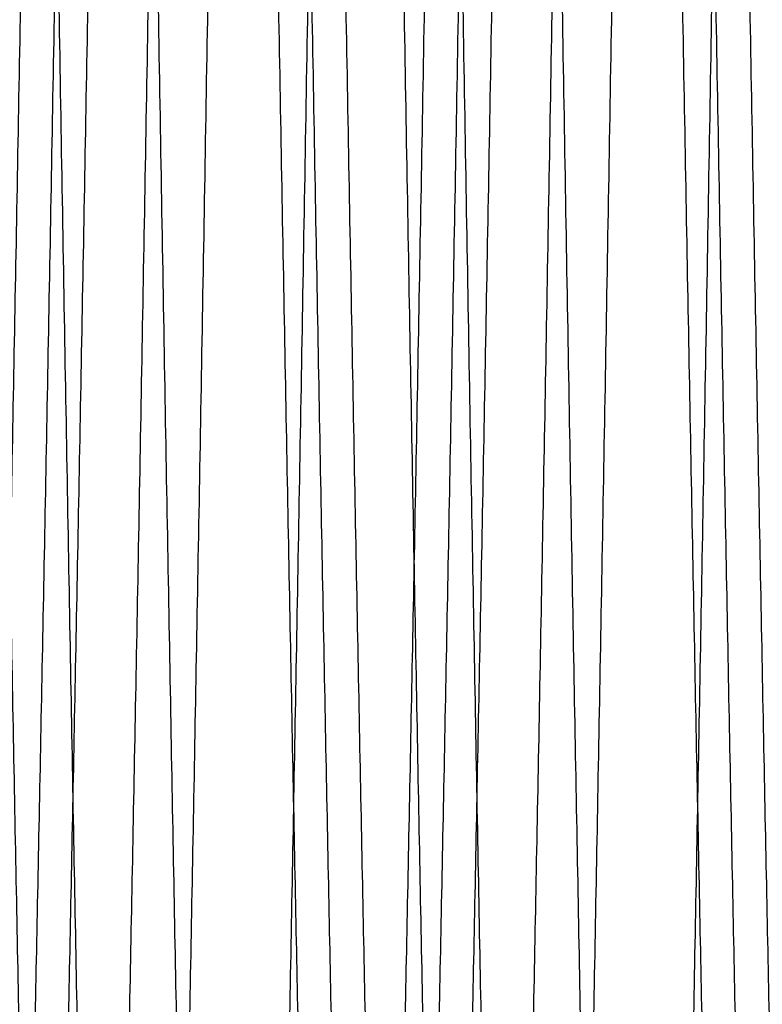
# Model space of a CAD drawing. Header units: millimetres. Extents: x -66 to 114, y 79 to 395.
# Tile 161 of 168: x 100.62 to 103.38, y 134.93 to 138.59. Entities that reach past the tile are written whole.
import ezdxf

# ---------------------------------------------------------------- set-up
doc = ezdxf.new("R2010")
doc.units = ezdxf.units.MM
doc.layers.add('Layer 01', color=7, linetype='Continuous', true_color=0x000000)

msp = doc.modelspace()

# ---------------------------------------------------------------- linework, layer by layer
at = {"layer": 'Layer 01'}
for points, weights, knots in [([(111.6949917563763, 144.973321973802, -34.02489890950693), (111.6949911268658, 144.9732789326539, -34.02489890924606), (111.6949904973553, 144.9732358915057, -34.02489890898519), (111.6012404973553, 138.5633228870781, -34.0248600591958), (111.5074904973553, 134.0308574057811, -29.49233963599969), (111.4137404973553, 129.4983919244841, -24.95981921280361), (111.3199904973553, 129.4984307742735, -18.54990620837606), (111.2262404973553, 129.4984696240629, -12.1399932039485), (111.1324904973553, 134.030990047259, -7.607527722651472), (111.0387404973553, 138.563510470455, -3.075062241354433), (110.9449904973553, 144.9734234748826, -3.075101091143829), (110.8512404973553, 151.3833364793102, -3.075139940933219), (110.7574904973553, 155.9158019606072, -7.60766036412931), (110.6637404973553, 160.4482674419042, -12.14018078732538), (110.5699904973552, 160.4482285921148, -18.55009379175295), (110.4762404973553, 160.4481897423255, -24.96000679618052), (110.3824904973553, 155.9156693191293, -29.49247227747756), (110.2887404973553, 151.3831488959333, -34.02493775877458), (110.1949904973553, 144.9732358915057, -34.02489890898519), (110.1012404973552, 138.5633228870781, -34.0248600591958), (110.0074904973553, 134.0308574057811, -29.49233963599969), (109.9137404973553, 129.4983919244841, -24.95981921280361), (109.8199904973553, 129.4984307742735, -18.54990620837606), (109.7262404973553, 129.4984696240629, -12.1399932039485), (109.6324904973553, 134.030990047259, -7.60752772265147), (109.5387404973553, 138.563510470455, -3.075062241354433), (109.4449904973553, 144.9734234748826, -3.075101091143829), (109.3512404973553, 151.3833364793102, -3.075139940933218), (109.2574904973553, 155.9158019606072, -7.607660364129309), (109.1637404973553, 160.4482674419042, -12.14018078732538), (109.0699904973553, 160.4482285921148, -18.55009379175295), (108.9762404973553, 160.4481897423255, -24.96000679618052), (108.8824904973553, 155.9156693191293, -29.49247227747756), (108.7887404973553, 151.3831488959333, -34.02493775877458), (108.6949904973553, 144.9732358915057, -34.02489890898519), (108.6012404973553, 138.5633228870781, -34.0248600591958), (108.5074904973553, 134.0308574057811, -29.49233963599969), (108.4137404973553, 129.4983919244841, -24.95981921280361), (108.3199904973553, 129.4984307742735, -18.54990620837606), (108.2262404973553, 129.4984696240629, -12.1399932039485), (108.1324904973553, 134.030990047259, -7.60752772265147), (108.0387404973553, 138.563510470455, -3.075062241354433), (107.9449904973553, 144.9734234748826, -3.075101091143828), (107.8512404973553, 151.3833364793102, -3.075139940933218), (107.7574904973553, 155.9158019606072, -7.607660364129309), (107.6637404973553, 160.4482674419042, -12.14018078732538), (107.5699904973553, 160.4482285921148, -18.55009379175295), (107.4762404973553, 160.4481897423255, -24.96000679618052), (107.3824904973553, 155.9156693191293, -29.49247227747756), (107.2887404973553, 151.3831488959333, -34.02493775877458), (107.1949904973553, 144.9732358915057, -34.02489890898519), (107.1012404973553, 138.5633228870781, -34.0248600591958), (107.0074904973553, 134.0308574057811, -29.49233963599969), (106.9137404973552, 129.4983919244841, -24.95981921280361), (106.8199904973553, 129.4984307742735, -18.54990620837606), (106.7262404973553, 129.4984696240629, -12.1399932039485), (106.6324904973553, 134.030990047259, -7.60752772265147), (106.5387404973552, 138.563510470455, -3.075062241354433), (106.4449904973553, 144.9734234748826, -3.075101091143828), (106.3512404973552, 151.3833364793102, -3.075139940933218), (106.2574904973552, 155.9158019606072, -7.607660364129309), (106.1637404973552, 160.4482674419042, -12.14018078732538), (106.0699904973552, 160.4482285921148, -18.55009379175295), (105.9762404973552, 160.4481897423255, -24.96000679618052), (105.8824904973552, 155.9156693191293, -29.49247227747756), (105.7887404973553, 151.3831488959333, -34.02493775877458), (105.6949904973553, 144.9732358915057, -34.02489890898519), (105.6012404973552, 138.5633228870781, -34.0248600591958), (105.5074904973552, 134.0308574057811, -29.49233963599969), (105.4137404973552, 129.4983919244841, -24.95981921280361), (105.3199904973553, 129.4984307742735, -18.54990620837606), (105.2262404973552, 129.4984696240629, -12.1399932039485), (105.1324904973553, 134.030990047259, -7.60752772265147), (105.0387404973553, 138.563510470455, -3.075062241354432), (104.9449904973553, 144.9734234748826, -3.075101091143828), (104.8512404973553, 151.3833364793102, -3.075139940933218), (104.7574904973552, 155.9158019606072, -7.607660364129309), (104.6637404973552, 160.4482674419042, -12.14018078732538), (104.5699904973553, 160.4482285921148, -18.55009379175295), (104.4762404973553, 160.4481897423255, -24.96000679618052), (104.3824904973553, 155.9156693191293, -29.49247227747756), (104.2887404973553, 151.3831488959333, -34.02493775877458), (104.1949904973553, 144.9732358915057, -34.02489890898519), (104.1012404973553, 138.5633228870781, -34.0248600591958), (104.0074904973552, 134.0308574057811, -29.49233963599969), (103.9137404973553, 129.4983919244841, -24.95981921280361), (103.8199904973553, 129.4984307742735, -18.54990620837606), (103.7262404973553, 129.4984696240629, -12.1399932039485), (103.6324904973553, 134.030990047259, -7.60752772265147), (103.5387404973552, 138.563510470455, -3.075062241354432), (103.4449904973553, 144.9734234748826, -3.075101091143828), (103.3512404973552, 151.3833364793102, -3.075139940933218), (103.2574904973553, 155.9158019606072, -7.607660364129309), (103.1637404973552, 160.4482674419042, -12.14018078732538), (103.0699904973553, 160.4482285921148, -18.55009379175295), (102.9762404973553, 160.4481897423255, -24.96000679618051), (102.8824904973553, 155.9156693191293, -29.49247227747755), (102.7887404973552, 151.3831488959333, -34.02493775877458), (102.6949904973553, 144.9732358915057, -34.02489890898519), (102.6012404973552, 138.5633228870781, -34.0248600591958), (102.5074904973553, 134.0308574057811, -29.49233963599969), (102.4137404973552, 129.4983919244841, -24.95981921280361), (102.3199904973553, 129.4984307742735, -18.54990620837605), (102.2262404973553, 129.4984696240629, -12.1399932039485), (102.1324904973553, 134.030990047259, -7.60752772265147), (102.0387404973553, 138.563510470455, -3.075062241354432), (101.9449904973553, 144.9734234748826, -3.075101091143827), (101.8512404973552, 151.3833364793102, -3.075139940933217), (101.7574904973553, 155.9158019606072, -7.607660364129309), (101.6637404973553, 160.4482674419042, -12.14018078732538), (101.5699904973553, 160.4482285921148, -18.55009379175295), (101.4762404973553, 160.4481897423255, -24.96000679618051), (101.3824904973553, 155.9156693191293, -29.49247227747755), (101.2887404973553, 151.3831488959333, -34.02493775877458), (101.1949904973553, 144.9732358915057, -34.02489890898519), (101.1012404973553, 138.5633228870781, -34.0248600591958), (101.0074904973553, 134.0308574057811, -29.49233963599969), (100.9137404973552, 129.4983919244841, -24.95981921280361), (100.8199904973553, 129.4984307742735, -18.54990620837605), (100.7262404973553, 129.4984696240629, -12.1399932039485), (100.6324904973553, 134.030990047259, -7.60752772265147), (100.5387404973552, 138.563510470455, -3.075062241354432), (100.4449904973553, 144.9734234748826, -3.075101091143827), (100.3512404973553, 151.3833364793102, -3.075139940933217), (100.2574904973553, 155.9158019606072, -7.607660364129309), (100.1637404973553, 160.4482674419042, -12.14018078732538), (100.0699904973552, 160.4482285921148, -18.55009379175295), (99.97624049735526, 160.4481897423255, -24.96000679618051), (99.88249049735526, 155.9156693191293, -29.49247227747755), (99.78874079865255, 151.3831634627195, -34.02492319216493), (99.69499101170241, 144.973271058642, -34.02489890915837)], [1, 1, 1, 0.923879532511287, 1, 0.923879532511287, 1, 0.923879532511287, 1, 0.923879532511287, 1, 0.923879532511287, 1, 0.923879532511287, 1, 0.923879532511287, 1, 0.923879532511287, 1, 0.923879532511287, 1, 0.923879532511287, 1, 0.923879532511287, 1, 0.923879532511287, 1, 0.923879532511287, 1, 0.923879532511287, 1, 0.923879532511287, 1, 0.923879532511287, 1, 0.923879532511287, 1, 0.923879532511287, 1, 0.923879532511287, 1, 0.923879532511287, 1, 0.923879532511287, 1, 0.923879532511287, 1, 0.923879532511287, 1, 0.923879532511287, 1, 0.923879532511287, 1, 0.923879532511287, 1, 0.923879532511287, 1, 0.923879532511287, 1, 0.923879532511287, 1, 0.923879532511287, 1, 0.923879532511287, 1, 0.923879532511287, 1, 0.923879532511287, 1, 0.923879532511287, 1, 0.923879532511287, 1, 0.923879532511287, 1, 0.923879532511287, 1, 0.923879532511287, 1, 0.923879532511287, 1, 0.923879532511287, 1, 0.923879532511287, 1, 0.923879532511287, 1, 0.923879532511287, 1, 0.923879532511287, 1, 0.923879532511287, 1, 0.923879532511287, 1, 0.923879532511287, 1, 0.923879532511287, 1, 0.923879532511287, 1, 0.923879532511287, 1, 0.923879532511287, 1, 0.923879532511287, 1, 0.923879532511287, 1, 0.923879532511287, 1, 0.923879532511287, 1, 0.923879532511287, 1, 0.923879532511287, 1, 0.923879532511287, 1, 0.923879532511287, 1, 0.923879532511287, 1, 0.923879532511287, 1, 0.923879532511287, 1, 0.923879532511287, 1, 0.9238797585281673, 0.9999995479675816], [8.401143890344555, 8.401143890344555, 8.401143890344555, 8.401239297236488, 8.401239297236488, 21.5281756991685, 21.5281756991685, 34.65511210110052, 34.65511210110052, 47.78204850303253, 47.78204850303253, 60.90898490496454, 60.90898490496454, 74.03592130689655, 74.03592130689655, 87.16285770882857, 87.16285770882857, 100.2897941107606, 100.2897941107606, 113.4167305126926, 113.4167305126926, 126.5436669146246, 126.5436669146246, 139.6706033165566, 139.6706033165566, 152.7975397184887, 152.7975397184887, 165.9244761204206, 165.9244761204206, 179.0514125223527, 179.0514125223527, 192.1783489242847, 192.1783489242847, 205.3052853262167, 205.3052853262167, 218.4322217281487, 218.4322217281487, 231.5591581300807, 231.5591581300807, 244.6860945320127, 244.6860945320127, 257.8130309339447, 257.8130309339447, 270.9399673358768, 270.9399673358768, 284.0669037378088, 284.0669037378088, 297.1938401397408, 297.1938401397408, 310.3207765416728, 310.3207765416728, 323.4477129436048, 323.4477129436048, 336.5746493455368, 336.5746493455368, 349.7015857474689, 349.7015857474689, 362.8285221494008, 362.8285221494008, 375.9554585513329, 375.9554585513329, 389.0823949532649, 389.0823949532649, 402.2093313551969, 402.2093313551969, 415.3362677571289, 415.3362677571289, 428.463204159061, 428.463204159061, 441.590140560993, 441.590140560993, 454.717076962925, 454.717076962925, 467.844013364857, 467.844013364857, 480.970949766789, 480.970949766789, 494.0978861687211, 494.0978861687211, 507.224822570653, 507.224822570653, 520.351758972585, 520.351758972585, 533.4786953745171, 533.4786953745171, 546.6056317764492, 546.6056317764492, 559.7325681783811, 559.7325681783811, 572.8595045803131, 572.8595045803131, 585.9864409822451, 585.9864409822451, 599.1133773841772, 599.1133773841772, 612.2403137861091, 612.2403137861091, 625.3672501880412, 625.3672501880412, 638.4941865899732, 638.4941865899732, 651.6211229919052, 651.6211229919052, 664.7480593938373, 664.7480593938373, 677.8749957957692, 677.8749957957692, 691.0019321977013, 691.0019321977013, 704.1288685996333, 704.1288685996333, 717.2558050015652, 717.2558050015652, 730.3827414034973, 730.3827414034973, 743.5096778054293, 743.5096778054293, 756.6366142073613, 756.6366142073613, 769.7635506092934, 769.7635506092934, 782.8904870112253, 782.8904870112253, 796.0174234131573, 796.0174234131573, 809.1443598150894, 809.1443598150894, 822.2712962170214, 822.2712962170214, 835.3982326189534, 835.3982326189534, 848.5251300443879, 848.5251300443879, 848.5251300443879]), ([(99.22499044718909, 144.9732382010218, -33.64384764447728), (99.3187404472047, 151.225314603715, -33.64388553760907), (99.41249044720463, 155.6462270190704, -29.22302671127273), (99.5062404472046, 160.067139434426, -24.80216788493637), (99.59999044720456, 160.0671773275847, -18.55009148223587), (99.69374044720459, 160.0672152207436, -12.29801507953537), (99.7874904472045, 155.6463563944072, -7.877102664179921), (99.88124044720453, 151.2254975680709, -3.456190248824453), (99.97499044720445, 144.9734211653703, -3.456152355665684), (100.0687404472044, 138.7213447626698, -3.456114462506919), (100.1624904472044, 134.3004323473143, -7.876973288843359), (100.2562404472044, 129.8795199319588, -12.29783211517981), (100.3499904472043, 129.8794820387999, -18.54990851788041), (100.4437404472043, 129.8794441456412, -24.80198492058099), (100.5374904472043, 134.3003029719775, -29.22289733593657), (100.6312404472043, 138.721161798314, -33.64380975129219), (100.7249904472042, 144.9732382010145, -33.64384764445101), (100.8187404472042, 151.2253146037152, -33.64388553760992), (100.9124904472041, 155.6462270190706, -29.22302671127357), (101.0062404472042, 160.0671394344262, -24.80216788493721), (101.0999904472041, 160.067177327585, -18.55009148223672), (101.1937404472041, 160.0672152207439, -12.29801507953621), (101.287490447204, 155.6463563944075, -7.877102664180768), (101.381240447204, 151.2254975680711, -3.456190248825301), (101.474990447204, 144.9734211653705, -3.456152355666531), (101.568740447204, 138.72134476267, -3.456114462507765), (101.6624904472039, 134.3004323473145, -7.876973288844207), (101.7562404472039, 129.879519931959, -12.29783211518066), (101.8499904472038, 129.8794820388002, -18.54990851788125), (101.9437404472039, 129.8794441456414, -24.80198492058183), (102.0374904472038, 134.3003029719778, -29.22289733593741), (102.1312404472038, 138.7211617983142, -33.64380975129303), (102.2249904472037, 144.9732382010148, -33.64384764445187), (102.3187404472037, 151.2253146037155, -33.64388553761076), (102.4124904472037, 155.6462270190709, -29.22302671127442), (102.5062404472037, 160.0671394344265, -24.80216788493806), (102.5999904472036, 160.0671773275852, -18.55009148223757), (102.6937404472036, 160.0672152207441, -12.29801507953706), (102.7874904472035, 155.6463563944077, -7.877102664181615), (102.8812404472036, 151.2254975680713, -3.456190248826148), (102.9749904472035, 144.9734211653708, -3.456152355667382), (103.0687404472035, 138.7213447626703, -3.456114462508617), (103.1624904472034, 134.3004323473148, -7.876973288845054), (103.2562404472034, 129.8795199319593, -12.29783211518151), (103.3499904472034, 129.8794820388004, -18.54990851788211), (103.4437404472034, 129.8794441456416, -24.80198492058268), (103.5374904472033, 134.300302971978, -29.22289733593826), (103.6312404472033, 138.7211617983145, -33.64380975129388), (103.7249904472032, 144.973238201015, -33.64384764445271), (103.8187404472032, 151.2253146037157, -33.64388553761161), (103.9124904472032, 155.6462270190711, -29.22302671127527), (104.0062404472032, 160.0671394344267, -24.80216788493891), (104.0999904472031, 160.0671773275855, -18.55009148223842), (104.1937404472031, 160.0672152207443, -12.29801507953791), (104.287490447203, 155.6463563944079, -7.877102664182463), (104.381240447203, 151.2254975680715, -3.456190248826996), (104.474990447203, 144.973421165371, -3.456152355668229), (104.568740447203, 138.7213447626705, -3.456114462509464), (104.6624904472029, 134.300432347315, -7.876973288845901), (104.7562404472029, 129.8795199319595, -12.29783211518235), (104.8499904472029, 129.8794820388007, -18.54990851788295), (104.9437404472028, 129.8794441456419, -24.80198492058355), (105.0374904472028, 134.3003029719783, -29.22289733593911), (105.1312404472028, 138.7211617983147, -33.64380975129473), (105.2249904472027, 144.9732382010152, -33.64384764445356), (105.3187404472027, 151.225314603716, -33.64388553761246), (105.4124904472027, 155.6462270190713, -29.22302671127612), (105.5062404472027, 160.0671394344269, -24.80216788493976), (105.5999904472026, 160.0671773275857, -18.55009148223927), (105.6937404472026, 160.0672152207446, -12.29801507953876), (105.7874904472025, 155.6463563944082, -7.87710266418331), (105.8812404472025, 151.2254975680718, -3.456190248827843), (105.9749904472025, 144.9734211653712, -3.456152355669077), (106.0687404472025, 138.7213447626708, -3.456114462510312), (106.1624904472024, 134.3004323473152, -7.876973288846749), (106.2562404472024, 129.8795199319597, -12.2978321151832), (106.3499904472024, 129.8794820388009, -18.5499085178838), (106.4437404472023, 129.8794441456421, -24.8019849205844), (106.5374904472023, 134.3003029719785, -29.22289733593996), (106.6312404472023, 138.7211617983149, -33.64380975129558), (106.7249904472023, 144.9732382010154, -33.6438476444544), (106.8187404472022, 151.2253146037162, -33.64388553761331), (106.9124904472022, 155.6462270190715, -29.22302671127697), (107.0062404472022, 160.0671394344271, -24.80216788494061), (107.0999904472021, 160.0671773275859, -18.55009148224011), (107.1937404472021, 160.0672152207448, -12.2980150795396), (107.2874904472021, 155.6463563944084, -7.877102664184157), (107.3812404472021, 151.225497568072, -3.45619024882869), (107.474990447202, 144.9734211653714, -3.456152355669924), (107.568740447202, 138.721344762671, -3.456114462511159), (107.662490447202, 134.3004323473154, -7.876973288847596), (107.7562404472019, 129.87951993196, -12.29783211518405), (107.8499904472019, 129.8794820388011, -18.54990851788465), (107.9437404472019, 129.8794441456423, -24.80198492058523), (108.0374904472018, 134.3003029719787, -29.2228973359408), (108.1312404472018, 138.7211617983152, -33.64380975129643), (108.2249904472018, 144.9732382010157, -33.64384764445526), (108.3187404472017, 151.2253146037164, -33.64388553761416), (108.4124904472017, 155.6462270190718, -29.22302671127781), (108.5062404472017, 160.0671394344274, -24.80216788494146), (108.5999904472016, 160.0671773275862, -18.55009148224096), (108.6937404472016, 160.0672152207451, -12.29801507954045), (108.7874904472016, 155.6463563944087, -7.877102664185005), (108.8812404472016, 151.2254975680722, -3.456190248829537), (108.9749904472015, 144.9734211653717, -3.456152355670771), (109.0687404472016, 138.7213447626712, -3.456114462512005), (109.1624904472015, 134.3004323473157, -7.876973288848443), (109.2562404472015, 129.8795199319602, -12.2978321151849), (109.3499904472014, 129.8794820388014, -18.54990851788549), (109.4437404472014, 129.8794441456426, -24.80198492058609), (109.5374904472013, 134.300302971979, -29.22289733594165), (109.6312404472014, 138.7211617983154, -33.64380975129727), (109.7249904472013, 144.9732382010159, -33.6438476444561), (109.8187404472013, 151.2253146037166, -33.643885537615), (109.9124904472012, 155.646227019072, -29.22302671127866), (110.0062404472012, 160.0671394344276, -24.8021678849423), (110.0999904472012, 160.0671773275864, -18.55009148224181), (110.1937404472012, 160.0672152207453, -12.2980150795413), (110.2874904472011, 155.6463563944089, -7.877102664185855), (110.3812404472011, 151.2254975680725, -3.456190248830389), (110.474990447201, 144.9734211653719, -3.456152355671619), (110.5687404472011, 138.7213447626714, -3.456114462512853), (110.662490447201, 134.3004323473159, -7.876973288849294), (110.756240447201, 129.8795199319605, -12.29783211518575), (110.8499904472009, 129.8794820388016, -18.54990851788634), (110.943740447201, 129.8794441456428, -24.80198492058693), (111.0374904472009, 134.3003029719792, -29.2228973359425), (111.1312404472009, 138.7211617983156, -33.64380975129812), (111.2249904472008, 144.9732382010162, -33.64384764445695)], [1, 0.923879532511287, 1, 0.923879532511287, 1, 0.923879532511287, 1, 0.923879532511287, 1, 0.923879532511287, 1, 0.923879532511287, 1, 0.923879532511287, 1, 0.923879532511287, 1, 0.923879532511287, 1, 0.923879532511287, 1, 0.923879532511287, 1, 0.923879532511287, 1, 0.923879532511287, 1, 0.923879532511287, 1, 0.923879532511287, 1, 0.923879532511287, 1, 0.923879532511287, 1, 0.923879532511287, 1, 0.923879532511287, 1, 0.923879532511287, 1, 0.923879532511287, 1, 0.923879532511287, 1, 0.923879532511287, 1, 0.923879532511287, 1, 0.923879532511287, 1, 0.923879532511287, 1, 0.923879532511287, 1, 0.923879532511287, 1, 0.923879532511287, 1, 0.923879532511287, 1, 0.923879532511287, 1, 0.923879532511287, 1, 0.923879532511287, 1, 0.923879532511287, 1, 0.923879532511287, 1, 0.923879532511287, 1, 0.923879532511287, 1, 0.923879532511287, 1, 0.923879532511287, 1, 0.923879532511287, 1, 0.923879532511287, 1, 0.923879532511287, 1, 0.923879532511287, 1, 0.923879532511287, 1, 0.923879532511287, 1, 0.923879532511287, 1, 0.923879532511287, 1, 0.923879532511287, 1, 0.923879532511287, 1, 0.923879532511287, 1, 0.923879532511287, 1, 0.923879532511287, 1, 0.923879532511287, 1, 0.923879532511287, 1, 0.923879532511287, 1, 0.923879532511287, 1, 0.923879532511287, 1, 0.923879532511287, 1, 0.923879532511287, 1, 0.923879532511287, 1, 0.923879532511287, 1, 0.923879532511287, 1, 0.923879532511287, 1, 0.923879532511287, 1], [-1, -1, -1, -0.9843750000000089, -0.9843750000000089, -0.9687500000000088, -0.9687500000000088, -0.9531250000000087, -0.9531250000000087, -0.9375000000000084, -0.9375000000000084, -0.9218750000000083, -0.9218750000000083, -0.9062500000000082, -0.9062500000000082, -0.8906250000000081, -0.8906250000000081, -0.875000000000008, -0.875000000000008, -0.8593750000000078, -0.8593750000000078, -0.8437500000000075, -0.8437500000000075, -0.8281250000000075, -0.8281250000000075, -0.8125000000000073, -0.8125000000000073, -0.7968750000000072, -0.7968750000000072, -0.7812500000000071, -0.7812500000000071, -0.7656250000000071, -0.7656250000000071, -0.7500000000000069, -0.7500000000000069, -0.7343750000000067, -0.7343750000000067, -0.7187500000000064, -0.7187500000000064, -0.7031250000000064, -0.7031250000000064, -0.6875000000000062, -0.6875000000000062, -0.6718750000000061, -0.6718750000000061, -0.656250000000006, -0.656250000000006, -0.640625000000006, -0.640625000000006, -0.6250000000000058, -0.6250000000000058, -0.6093750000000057, -0.6093750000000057, -0.5937500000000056, -0.5937500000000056, -0.5781250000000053, -0.5781250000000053, -0.5625000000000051, -0.5625000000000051, -0.5468750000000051, -0.5468750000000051, -0.531250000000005, -0.531250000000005, -0.5156250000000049, -0.5156250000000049, -0.5000000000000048, -0.5000000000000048, -0.4843750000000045, -0.4843750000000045, -0.4687500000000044, -0.4687500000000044, -0.4531250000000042, -0.4531250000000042, -0.4375000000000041, -0.4375000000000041, -0.421875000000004, -0.421875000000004, -0.4062500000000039, -0.4062500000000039, -0.3906250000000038, -0.3906250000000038, -0.3750000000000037, -0.3750000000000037, -0.3593750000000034, -0.3593750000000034, -0.3437500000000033, -0.3437500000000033, -0.3281250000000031, -0.3281250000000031, -0.3125000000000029, -0.3125000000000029, -0.2968750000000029, -0.2968750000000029, -0.2812500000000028, -0.2812500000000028, -0.2656250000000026, -0.2656250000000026, -0.2500000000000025, -0.2500000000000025, -0.2343750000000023, -0.2343750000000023, -0.2187500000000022, -0.2187500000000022, -0.203125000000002, -0.203125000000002, -0.1875000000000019, -0.1875000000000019, -0.1718750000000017, -0.1718750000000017, -0.1562500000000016, -0.1562500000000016, -0.1406250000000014, -0.1406250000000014, -0.1250000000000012, -0.1250000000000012, -0.1093750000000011, -0.1093750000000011, -0.09375000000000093, -0.09375000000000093, -0.07812500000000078, -0.07812500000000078, -0.06250000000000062, -0.06250000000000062, -0.04687500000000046, -0.04687500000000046, -0.03125000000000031, -0.03125000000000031, -0.01562500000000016, -0.01562500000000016, 0, 0, 0]), ([(111.3499904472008, 144.9732382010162, -33.64384764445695), (111.2562404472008, 138.7211617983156, -33.64380975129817), (111.1624904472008, 134.3003029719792, -29.2228973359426), (111.0687404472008, 129.8794441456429, -24.80198492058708), (110.9749904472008, 129.8794820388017, -18.54990851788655), (110.8812404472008, 129.8795199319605, -12.29783211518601), (110.7874904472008, 134.300432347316, -7.876973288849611), (110.6937404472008, 138.7213447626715, -3.456114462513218), (110.5999904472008, 144.9734211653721, -3.456152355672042), (110.5062404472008, 151.2254975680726, -3.456190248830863), (110.4124904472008, 155.646356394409, -7.877102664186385), (110.3187404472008, 160.0672152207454, -12.29801507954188), (110.2249904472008, 160.0671773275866, -18.55009148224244), (110.1312404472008, 160.0671394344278, -24.80216788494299), (110.0374904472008, 155.6462270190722, -29.2230267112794), (109.9437404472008, 151.2253146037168, -33.64388553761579), (109.8499904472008, 144.9732382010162, -33.64384764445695), (109.7562404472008, 138.7211617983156, -33.64380975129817), (109.6624904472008, 134.3003029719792, -29.2228973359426), (109.5687404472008, 129.8794441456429, -24.80198492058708), (109.4749904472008, 129.8794820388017, -18.54990851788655), (109.3812404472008, 129.8795199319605, -12.29783211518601), (109.2874904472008, 134.300432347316, -7.87697328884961), (109.1937404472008, 138.7213447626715, -3.456114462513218), (109.0999904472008, 144.9734211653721, -3.456152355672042), (109.0062404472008, 151.2254975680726, -3.456190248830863), (108.9124904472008, 155.646356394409, -7.877102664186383), (108.8187404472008, 160.0672152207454, -12.29801507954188), (108.7249904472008, 160.0671773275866, -18.55009148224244), (108.6312404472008, 160.0671394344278, -24.80216788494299), (108.5374904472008, 155.6462270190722, -29.2230267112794), (108.4437404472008, 151.2253146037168, -33.64388553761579), (108.3499904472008, 144.9732382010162, -33.64384764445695), (108.2562404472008, 138.7211617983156, -33.64380975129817), (108.1624904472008, 134.3003029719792, -29.2228973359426), (108.0687404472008, 129.8794441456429, -24.80198492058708), (107.9749904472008, 129.8794820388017, -18.54990851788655), (107.8812404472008, 129.8795199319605, -12.29783211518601), (107.7874904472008, 134.300432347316, -7.87697328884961), (107.6937404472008, 138.7213447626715, -3.456114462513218), (107.5999904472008, 144.973421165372, -3.456152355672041), (107.5062404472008, 151.2254975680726, -3.456190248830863), (107.4124904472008, 155.646356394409, -7.877102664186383), (107.3187404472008, 160.0672152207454, -12.29801507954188), (107.2249904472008, 160.0671773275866, -18.55009148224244), (107.1312404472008, 160.0671394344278, -24.80216788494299), (107.0374904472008, 155.6462270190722, -29.2230267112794), (106.9437404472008, 151.2253146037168, -33.64388553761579), (106.8499904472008, 144.9732382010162, -33.64384764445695), (106.7562404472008, 138.7211617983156, -33.64380975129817), (106.6624904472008, 134.3003029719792, -29.2228973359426), (106.5687404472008, 129.8794441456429, -24.80198492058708), (106.4749904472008, 129.8794820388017, -18.54990851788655), (106.3812404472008, 129.8795199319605, -12.29783211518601), (106.2874904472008, 134.300432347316, -7.87697328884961), (106.1937404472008, 138.7213447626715, -3.456114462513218), (106.0999904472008, 144.973421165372, -3.456152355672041), (106.0062404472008, 151.2254975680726, -3.456190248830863), (105.9124904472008, 155.646356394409, -7.877102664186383), (105.8187404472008, 160.0672152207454, -12.29801507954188), (105.7249904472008, 160.0671773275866, -18.55009148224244), (105.6312404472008, 160.0671394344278, -24.80216788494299), (105.5374904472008, 155.6462270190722, -29.2230267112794), (105.4437404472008, 151.2253146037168, -33.64388553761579), (105.3499904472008, 144.9732382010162, -33.64384764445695), (105.2562404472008, 138.7211617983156, -33.64380975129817), (105.1624904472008, 134.3003029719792, -29.2228973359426), (105.0687404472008, 129.8794441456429, -24.80198492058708), (104.9749904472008, 129.8794820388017, -18.54990851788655), (104.8812404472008, 129.8795199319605, -12.29783211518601), (104.7874904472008, 134.300432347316, -7.87697328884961), (104.6937404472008, 138.7213447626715, -3.456114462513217), (104.5999904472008, 144.973421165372, -3.456152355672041), (104.5062404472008, 151.2254975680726, -3.456190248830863), (104.4124904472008, 155.646356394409, -7.877102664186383), (104.3187404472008, 160.0672152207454, -12.29801507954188), (104.2249904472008, 160.0671773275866, -18.55009148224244), (104.1312404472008, 160.0671394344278, -24.80216788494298), (104.0374904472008, 155.6462270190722, -29.2230267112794), (103.9437404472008, 151.2253146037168, -33.64388553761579), (103.8499904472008, 144.9732382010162, -33.64384764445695), (103.7562404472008, 138.7211617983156, -33.64380975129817), (103.6624904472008, 134.3003029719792, -29.2228973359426), (103.5687404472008, 129.8794441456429, -24.80198492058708), (103.4749904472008, 129.8794820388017, -18.54990851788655), (103.3812404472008, 129.8795199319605, -12.29783211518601), (103.2874904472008, 134.300432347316, -7.87697328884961), (103.1937404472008, 138.7213447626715, -3.456114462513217), (103.0999904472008, 144.973421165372, -3.456152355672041), (103.0062404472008, 151.2254975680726, -3.456190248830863), (102.9124904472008, 155.646356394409, -7.877102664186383), (102.8187404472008, 160.0672152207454, -12.29801507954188), (102.7249904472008, 160.0671773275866, -18.55009148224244), (102.6312404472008, 160.0671394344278, -24.80216788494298), (102.5374904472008, 155.6462270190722, -29.2230267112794), (102.4437404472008, 151.2253146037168, -33.64388553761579), (102.3499904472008, 144.9732382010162, -33.64384764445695), (102.2562404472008, 138.7211617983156, -33.64380975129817), (102.1624904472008, 134.3003029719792, -29.2228973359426), (102.0687404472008, 129.8794441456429, -24.80198492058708), (101.9749904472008, 129.8794820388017, -18.54990851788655), (101.8812404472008, 129.8795199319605, -12.29783211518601), (101.7874904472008, 134.300432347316, -7.87697328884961), (101.6937404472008, 138.7213447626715, -3.456114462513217), (101.5999904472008, 144.973421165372, -3.456152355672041), (101.5062404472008, 151.2254975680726, -3.456190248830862), (101.4124904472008, 155.646356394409, -7.877102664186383), (101.3187404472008, 160.0672152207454, -12.29801507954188), (101.2249904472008, 160.0671773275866, -18.55009148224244), (101.1312404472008, 160.0671394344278, -24.80216788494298), (101.0374904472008, 155.6462270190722, -29.2230267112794), (100.9437404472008, 151.2253146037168, -33.64388553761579), (100.8499904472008, 144.9732382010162, -33.64384764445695), (100.7562404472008, 138.7211617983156, -33.64380975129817), (100.6624904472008, 134.3003029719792, -29.2228973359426), (100.5687404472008, 129.8794441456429, -24.80198492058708), (100.4749904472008, 129.8794820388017, -18.54990851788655), (100.3812404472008, 129.8795199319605, -12.29783211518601), (100.2874904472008, 134.300432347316, -7.87697328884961), (100.1937404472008, 138.7213447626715, -3.456114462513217), (100.0999904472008, 144.973421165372, -3.456152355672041), (100.0062404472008, 151.2254975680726, -3.456190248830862), (99.9124904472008, 155.646356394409, -7.877102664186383), (99.81874044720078, 160.0672152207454, -12.29801507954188), (99.7249904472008, 160.0671773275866, -18.55009148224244), (99.6312404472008, 160.0671394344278, -24.80216788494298), (99.5374904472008, 155.6462270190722, -29.2230267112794), (99.44374044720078, 151.2253146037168, -33.64388553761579), (99.3499904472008, 144.9732382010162, -33.64384764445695)], [1, 0.923879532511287, 1, 0.923879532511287, 1, 0.923879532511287, 1, 0.923879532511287, 1, 0.923879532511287, 1, 0.923879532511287, 1, 0.923879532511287, 1, 0.923879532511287, 1, 0.923879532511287, 1, 0.923879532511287, 1, 0.923879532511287, 1, 0.923879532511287, 1, 0.923879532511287, 1, 0.923879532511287, 1, 0.923879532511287, 1, 0.923879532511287, 1, 0.923879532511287, 1, 0.923879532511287, 1, 0.923879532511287, 1, 0.923879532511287, 1, 0.923879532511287, 1, 0.923879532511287, 1, 0.923879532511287, 1, 0.923879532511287, 1, 0.923879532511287, 1, 0.923879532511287, 1, 0.923879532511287, 1, 0.923879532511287, 1, 0.923879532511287, 1, 0.923879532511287, 1, 0.923879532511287, 1, 0.923879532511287, 1, 0.923879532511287, 1, 0.923879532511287, 1, 0.923879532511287, 1, 0.923879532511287, 1, 0.923879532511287, 1, 0.923879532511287, 1, 0.923879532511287, 1, 0.923879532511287, 1, 0.923879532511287, 1, 0.923879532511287, 1, 0.923879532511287, 1, 0.923879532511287, 1, 0.923879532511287, 1, 0.923879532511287, 1, 0.923879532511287, 1, 0.923879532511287, 1, 0.923879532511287, 1, 0.923879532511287, 1, 0.923879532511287, 1, 0.923879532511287, 1, 0.923879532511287, 1, 0.923879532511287, 1, 0.923879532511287, 1, 0.923879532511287, 1, 0.923879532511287, 1, 0.923879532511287, 1, 0.923879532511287, 1, 0.923879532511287, 1, 0.923879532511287, 1, 0.923879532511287, 1, 0.923879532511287, 1, 0.923879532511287, 1], [0, 0, 0, 0.015625, 0.015625, 0.03125, 0.03125, 0.046875, 0.046875, 0.0625, 0.0625, 0.078125, 0.078125, 0.09375, 0.09375, 0.109375, 0.109375, 0.125, 0.125, 0.140625, 0.140625, 0.15625, 0.15625, 0.171875, 0.171875, 0.1875, 0.1875, 0.203125, 0.203125, 0.21875, 0.21875, 0.234375, 0.234375, 0.25, 0.25, 0.265625, 0.265625, 0.28125, 0.28125, 0.296875, 0.296875, 0.3125, 0.3125, 0.328125, 0.328125, 0.34375, 0.34375, 0.359375, 0.359375, 0.375, 0.375, 0.390625, 0.390625, 0.40625, 0.40625, 0.421875, 0.421875, 0.4375, 0.4375, 0.453125, 0.453125, 0.46875, 0.46875, 0.484375, 0.484375, 0.5, 0.5, 0.515625, 0.515625, 0.53125, 0.53125, 0.546875, 0.546875, 0.5625, 0.5625, 0.578125, 0.578125, 0.59375, 0.59375, 0.609375, 0.609375, 0.625, 0.625, 0.640625, 0.640625, 0.65625, 0.65625, 0.671875, 0.671875, 0.6875, 0.6875, 0.703125, 0.703125, 0.71875, 0.71875, 0.734375, 0.734375, 0.75, 0.75, 0.765625, 0.765625, 0.78125, 0.78125, 0.796875, 0.796875, 0.8125, 0.8125, 0.828125, 0.828125, 0.84375, 0.84375, 0.859375, 0.859375, 0.875, 0.875, 0.890625, 0.890625, 0.90625, 0.90625, 0.921875, 0.921875, 0.9375, 0.9375, 0.953125, 0.953125, 0.96875, 0.96875, 0.984375, 0.984375, 1, 1, 1]), ([(99.4749904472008, 144.9732382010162, -33.64384764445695), (99.56874044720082, 151.2253146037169, -33.64388553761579), (99.6624904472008, 155.6462270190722, -29.2230267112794), (99.75624044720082, 160.0671394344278, -24.80216788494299), (99.8499904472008, 160.0671773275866, -18.55009148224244), (99.9437404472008, 160.0672152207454, -12.29801507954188), (100.0374904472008, 155.646356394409, -7.877102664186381), (100.1312404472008, 151.2254975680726, -3.456190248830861), (100.2249904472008, 144.973421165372, -3.456152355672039), (100.3187404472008, 138.7213447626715, -3.45611446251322), (100.4124904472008, 134.300432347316, -7.876973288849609), (100.5062404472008, 129.8795199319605, -12.29783211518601), (100.5999904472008, 129.8794820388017, -18.54990851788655), (100.6937404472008, 129.8794441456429, -24.80198492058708), (100.7874904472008, 134.3003029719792, -29.2228973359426), (100.8812404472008, 138.7211617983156, -33.64380975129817), (100.9749904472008, 144.9732382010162, -33.64384764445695), (101.0687404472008, 151.2253146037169, -33.64388553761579), (101.1624904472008, 155.6462270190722, -29.2230267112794), (101.2562404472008, 160.0671394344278, -24.80216788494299), (101.3499904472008, 160.0671773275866, -18.55009148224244), (101.4437404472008, 160.0672152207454, -12.29801507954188), (101.5374904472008, 155.646356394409, -7.877102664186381), (101.6312404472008, 151.2254975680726, -3.456190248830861), (101.7249904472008, 144.973421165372, -3.456152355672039), (101.8187404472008, 138.7213447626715, -3.45611446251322), (101.9124904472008, 134.300432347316, -7.876973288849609), (102.0062404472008, 129.8795199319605, -12.29783211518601), (102.0999904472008, 129.8794820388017, -18.54990851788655), (102.1937404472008, 129.8794441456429, -24.80198492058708), (102.2874904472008, 134.3003029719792, -29.2228973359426), (102.3812404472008, 138.7211617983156, -33.64380975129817), (102.4749904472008, 144.9732382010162, -33.64384764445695), (102.5687404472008, 151.2253146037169, -33.64388553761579), (102.6624904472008, 155.6462270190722, -29.2230267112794), (102.7562404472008, 160.0671394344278, -24.80216788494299), (102.8499904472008, 160.0671773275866, -18.55009148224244), (102.9437404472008, 160.0672152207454, -12.29801507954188), (103.0374904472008, 155.646356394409, -7.877102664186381), (103.1312404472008, 151.2254975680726, -3.456190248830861), (103.2249904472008, 144.973421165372, -3.456152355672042), (103.3187404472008, 138.7213447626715, -3.456114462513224), (103.4124904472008, 134.300432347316, -7.876973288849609), (103.5062404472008, 129.8795199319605, -12.29783211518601), (103.5999904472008, 129.8794820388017, -18.54990851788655), (103.6937404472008, 129.8794441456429, -24.80198492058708), (103.7874904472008, 134.3003029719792, -29.2228973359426), (103.8812404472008, 138.7211617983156, -33.64380975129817), (103.9749904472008, 144.9732382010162, -33.64384764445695), (104.0687404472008, 151.2253146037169, -33.64388553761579), (104.1624904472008, 155.6462270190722, -29.2230267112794), (104.2562404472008, 160.0671394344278, -24.80216788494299), (104.3499904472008, 160.0671773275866, -18.55009148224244), (104.4437404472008, 160.0672152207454, -12.29801507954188), (104.5374904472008, 155.646356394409, -7.877102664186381), (104.6312404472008, 151.2254975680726, -3.456190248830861), (104.7249904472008, 144.973421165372, -3.456152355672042), (104.8187404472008, 138.7213447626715, -3.456114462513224), (104.9124904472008, 134.300432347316, -7.876973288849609), (105.0062404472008, 129.8795199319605, -12.29783211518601), (105.0999904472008, 129.8794820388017, -18.54990851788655), (105.1937404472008, 129.8794441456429, -24.80198492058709), (105.2874904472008, 134.3003029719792, -29.2228973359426), (105.3812404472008, 138.7211617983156, -33.64380975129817), (105.4749904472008, 144.9732382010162, -33.64384764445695), (105.5687404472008, 151.2253146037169, -33.64388553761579), (105.6624904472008, 155.6462270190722, -29.2230267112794), (105.7562404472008, 160.0671394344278, -24.80216788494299), (105.8499904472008, 160.0671773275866, -18.55009148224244), (105.9437404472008, 160.0672152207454, -12.29801507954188), (106.0374904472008, 155.646356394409, -7.877102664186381), (106.1312404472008, 151.2254975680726, -3.456190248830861), (106.2249904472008, 144.973421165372, -3.456152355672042), (106.3187404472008, 138.7213447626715, -3.456114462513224), (106.4124904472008, 134.300432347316, -7.876973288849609), (106.5062404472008, 129.8795199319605, -12.29783211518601), (106.5999904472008, 129.8794820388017, -18.54990851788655), (106.6937404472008, 129.8794441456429, -24.80198492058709), (106.7874904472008, 134.3003029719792, -29.2228973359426), (106.8812404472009, 138.7211617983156, -33.64380975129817), (106.9749904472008, 144.9732382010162, -33.64384764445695), (107.0687404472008, 151.2253146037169, -33.64388553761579), (107.1624904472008, 155.6462270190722, -29.2230267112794), (107.2562404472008, 160.0671394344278, -24.80216788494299), (107.3499904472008, 160.0671773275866, -18.55009148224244), (107.4437404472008, 160.0672152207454, -12.29801507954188), (107.5374904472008, 155.646356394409, -7.877102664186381), (107.6312404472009, 151.2254975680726, -3.456190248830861), (107.7249904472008, 144.973421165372, -3.456152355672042), (107.8187404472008, 138.7213447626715, -3.456114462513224), (107.9124904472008, 134.300432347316, -7.876973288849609), (108.0062404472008, 129.8795199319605, -12.29783211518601), (108.0999904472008, 129.8794820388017, -18.54990851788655), (108.1937404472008, 129.8794441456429, -24.80198492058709), (108.2874904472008, 134.3003029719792, -29.2228973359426), (108.3812404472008, 138.7211617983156, -33.64380975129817), (108.4749904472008, 144.9732382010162, -33.64384764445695), (108.5687404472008, 151.2253146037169, -33.64388553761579), (108.6624904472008, 155.6462270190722, -29.2230267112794), (108.7562404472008, 160.0671394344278, -24.80216788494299), (108.8499904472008, 160.0671773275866, -18.55009148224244), (108.9437404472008, 160.0672152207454, -12.29801507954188), (109.0374904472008, 155.646356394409, -7.877102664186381), (109.1312404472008, 151.2254975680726, -3.456190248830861), (109.2249904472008, 144.9734211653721, -3.456152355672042), (109.3187404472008, 138.7213447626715, -3.456114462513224), (109.4124904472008, 134.300432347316, -7.876973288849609), (109.5062404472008, 129.8795199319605, -12.29783211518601), (109.5999904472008, 129.8794820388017, -18.54990851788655), (109.6937404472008, 129.8794441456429, -24.80198492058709), (109.7874904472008, 134.3003029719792, -29.2228973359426), (109.8812404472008, 138.7211617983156, -33.64380975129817), (109.9749904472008, 144.9732382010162, -33.64384764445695), (110.0687404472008, 151.2253146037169, -33.64388553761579), (110.1624904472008, 155.6462270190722, -29.2230267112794), (110.2562404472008, 160.0671394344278, -24.80216788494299), (110.3499904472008, 160.0671773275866, -18.55009148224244), (110.4437404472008, 160.0672152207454, -12.29801507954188), (110.5374904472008, 155.646356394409, -7.877102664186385), (110.6312404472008, 151.2254975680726, -3.456190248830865), (110.7249904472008, 144.9734211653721, -3.456152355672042), (110.8187404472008, 138.7213447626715, -3.456114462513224), (110.9124904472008, 134.300432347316, -7.876973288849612), (111.0062404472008, 129.8795199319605, -12.29783211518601), (111.0999904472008, 129.8794820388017, -18.54990851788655), (111.1937404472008, 129.8794441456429, -24.80198492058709), (111.2874904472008, 134.3003029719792, -29.2228973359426), (111.3812404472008, 138.7211617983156, -33.64380975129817), (111.4749904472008, 144.9732382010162, -33.64384764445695)], [1, 0.923879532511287, 1, 0.923879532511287, 1, 0.923879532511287, 1, 0.923879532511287, 1, 0.923879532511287, 1, 0.923879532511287, 1, 0.923879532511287, 1, 0.923879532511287, 1, 0.923879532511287, 1, 0.923879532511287, 1, 0.923879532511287, 1, 0.923879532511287, 1, 0.923879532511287, 1, 0.923879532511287, 1, 0.923879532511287, 1, 0.923879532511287, 1, 0.923879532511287, 1, 0.923879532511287, 1, 0.923879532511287, 1, 0.923879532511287, 1, 0.923879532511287, 1, 0.923879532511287, 1, 0.923879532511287, 1, 0.923879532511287, 1, 0.923879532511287, 1, 0.923879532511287, 1, 0.923879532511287, 1, 0.923879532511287, 1, 0.923879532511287, 1, 0.923879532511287, 1, 0.923879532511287, 1, 0.923879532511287, 1, 0.923879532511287, 1, 0.923879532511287, 1, 0.923879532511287, 1, 0.923879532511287, 1, 0.923879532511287, 1, 0.923879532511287, 1, 0.923879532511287, 1, 0.923879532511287, 1, 0.923879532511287, 1, 0.923879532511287, 1, 0.923879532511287, 1, 0.923879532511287, 1, 0.923879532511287, 1, 0.923879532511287, 1, 0.923879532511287, 1, 0.923879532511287, 1, 0.923879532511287, 1, 0.923879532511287, 1, 0.923879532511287, 1, 0.923879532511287, 1, 0.923879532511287, 1, 0.923879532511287, 1, 0.923879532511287, 1, 0.923879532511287, 1, 0.923879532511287, 1, 0.923879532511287, 1, 0.923879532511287, 1, 0.923879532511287, 1, 0.923879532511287, 1, 0.923879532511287, 1, 0.923879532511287, 1, 0.923879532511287, 1], [0, 0, 0, 12.50555850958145, 12.50555850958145, 25.01111701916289, 25.01111701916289, 37.51667552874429, 37.51667552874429, 50.02223403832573, 50.02223403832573, 62.52779254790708, 62.52779254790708, 75.03335105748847, 75.03335105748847, 87.53890956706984, 87.53890956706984, 100.0444680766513, 100.0444680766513, 112.5500265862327, 112.5500265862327, 125.0555850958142, 125.0555850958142, 137.5611436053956, 137.5611436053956, 150.066702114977, 150.066702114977, 162.5722606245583, 162.5722606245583, 175.0778191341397, 175.0778191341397, 187.5833776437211, 187.5833776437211, 200.0889361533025, 200.0889361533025, 212.594494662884, 212.594494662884, 225.1000531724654, 225.1000531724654, 237.6056116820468, 237.6056116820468, 250.1111701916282, 250.1111701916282, 262.6167287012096, 262.6167287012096, 275.1222872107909, 275.1222872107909, 287.6278457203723, 287.6278457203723, 300.1334042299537, 300.1334042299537, 312.6389627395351, 312.6389627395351, 325.1445212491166, 325.1445212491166, 337.650079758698, 337.650079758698, 350.1556382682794, 350.1556382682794, 362.6611967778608, 362.6611967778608, 375.1667552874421, 375.1667552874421, 387.6723137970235, 387.6723137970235, 400.1778723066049, 400.1778723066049, 412.6834308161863, 412.6834308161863, 425.1889893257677, 425.1889893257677, 437.6945478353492, 437.6945478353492, 450.2001063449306, 450.2001063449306, 462.705664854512, 462.705664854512, 475.2112233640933, 475.2112233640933, 487.7167818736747, 487.7167818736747, 500.2223403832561, 500.2223403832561, 512.7278988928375, 512.7278988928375, 525.2334574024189, 525.2334574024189, 537.7390159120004, 537.7390159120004, 550.2445744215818, 550.2445744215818, 562.7501329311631, 562.7501329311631, 575.2556914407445, 575.2556914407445, 587.7612499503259, 587.7612499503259, 600.2668084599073, 600.2668084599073, 612.7723669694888, 612.7723669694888, 625.2779254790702, 625.2779254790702, 637.7834839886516, 637.7834839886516, 650.289042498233, 650.289042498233, 662.7946010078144, 662.7946010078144, 675.3001595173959, 675.3001595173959, 687.8057180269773, 687.8057180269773, 700.3112765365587, 700.3112765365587, 712.8168350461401, 712.8168350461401, 725.3223935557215, 725.3223935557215, 737.827952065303, 737.827952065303, 750.3335105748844, 750.3335105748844, 762.8390690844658, 762.8390690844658, 775.3446275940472, 775.3446275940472, 787.8501861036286, 787.8501861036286, 800.35574461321, 800.35574461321, 800.35574461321]), ([(100.6649918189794, 144.9733296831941, -2.694050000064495), (100.7587412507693, 138.4056364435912, -2.694050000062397), (100.852490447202, 133.7615478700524, -7.338082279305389), (100.946240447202, 129.1174194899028, -11.98215436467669), (101.039990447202, 129.1173796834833, -18.5499038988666), (101.133740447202, 129.1173398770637, -25.11765343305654), (101.227490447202, 133.761411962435, -29.76178181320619), (101.321240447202, 138.4054840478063, -34.40591019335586), (101.414990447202, 144.9732335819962, -34.40594999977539), (101.4149911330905, 144.9732816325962, -34.4059500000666), (101.4149918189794, 144.9733296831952, -34.40595000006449)], [0.99999879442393, 0.923880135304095, 1, 0.923879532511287, 1, 0.923879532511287, 1, 0.923879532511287, 1, 0.99999939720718, 0.999998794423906], [-52.5473323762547, -52.5473323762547, -52.5473323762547, -39.41060775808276, -39.41060775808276, -26.27377054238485, -26.27377054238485, -13.13693332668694, -13.13693332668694, -9.611098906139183e-05, -9.611098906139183e-05, 0, 0, 0]), ([(101.7849918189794, 144.9733296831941, -34.40595000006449), (101.7849911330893, 144.9732816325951, -34.40595000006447), (101.7849904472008, 144.9732335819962, -34.40594999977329), (101.6912404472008, 138.4054840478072, -34.40591019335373), (101.5974904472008, 133.7614119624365, -29.7617818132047), (101.5037404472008, 129.1173398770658, -25.11765343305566), (101.4099904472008, 129.1173796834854, -18.5499038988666), (101.3162404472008, 129.1174194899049, -11.98215436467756), (101.2224904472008, 133.7615478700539, -7.338082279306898), (101.1287412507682, 138.4056364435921, -2.694050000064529), (101.0349918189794, 144.9733296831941, -2.694050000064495)], [0.99999879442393, 0.999999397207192, 1, 0.923879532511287, 1, 0.923879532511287, 1, 0.923879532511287, 1, 0.923880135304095, 0.99999879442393], [-52.54733237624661, -52.54733237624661, -52.54733237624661, -52.54723626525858, -52.54723626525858, -39.41039904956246, -39.41039904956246, -26.2735618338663, -26.2735618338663, -13.13672461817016, -13.13672461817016, 0, 0, 0]), ([(102.1649918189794, 144.9733296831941, -2.694050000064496), (102.2587412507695, 138.4056364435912, -2.694050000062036), (102.3524904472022, 133.7615478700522, -7.338082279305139), (102.4462404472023, 129.1174194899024, -11.98215436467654), (102.5399904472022, 129.1173796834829, -18.5499038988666), (102.6337404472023, 129.1173398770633, -25.11765343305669), (102.7274904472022, 133.7614119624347, -29.76178181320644), (102.8212404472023, 138.4054840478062, -34.40591019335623), (102.9149904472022, 144.9732335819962, -34.40594999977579), (102.9149911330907, 144.9732816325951, -34.40595000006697), (102.9149918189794, 144.9733296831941, -34.40595000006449)], [0.99999879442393, 0.923880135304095, 1, 0.923879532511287, 1, 0.923879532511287, 1, 0.923879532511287, 1, 0.999999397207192, 0.99999879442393], [-52.54733237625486, -52.54733237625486, -52.54733237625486, -39.41060775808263, -39.41060775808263, -26.27377054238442, -26.27377054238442, -13.1369333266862, -13.1369333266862, -9.611098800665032e-05, -9.611098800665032e-05, 0, 0, 0]), ([(103.2849918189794, 144.9733296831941, -34.40595000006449), (103.2849911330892, 144.9732816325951, -34.40595000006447), (103.2849904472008, 144.9732335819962, -34.40594999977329), (103.1912404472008, 138.4054840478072, -34.40591019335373), (103.0974904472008, 133.7614119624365, -29.7617818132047), (103.0037404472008, 129.1173398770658, -25.11765343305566), (102.9099904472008, 129.1173796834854, -18.5499038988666), (102.8162404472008, 129.1174194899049, -11.98215436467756), (102.7224904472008, 133.7615478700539, -7.338082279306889), (102.6287412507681, 138.4056364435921, -2.694050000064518), (102.5349918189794, 144.9733296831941, -2.694050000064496)], [0.99999879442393, 0.999999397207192, 1, 0.923879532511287, 1, 0.923879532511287, 1, 0.923879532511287, 1, 0.923880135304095, 0.99999879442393], [-52.54733237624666, -52.54733237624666, -52.54733237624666, -52.54723626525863, -52.54723626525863, -39.41039904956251, -39.41039904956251, -26.27356183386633, -26.27356183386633, -13.13672461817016, -13.13672461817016, 0, 0, 0])]:
    msp.add_rational_spline(points, weights, degree=2, knots=knots, dxfattribs=at)

doc.saveas('drawing.dxf')
